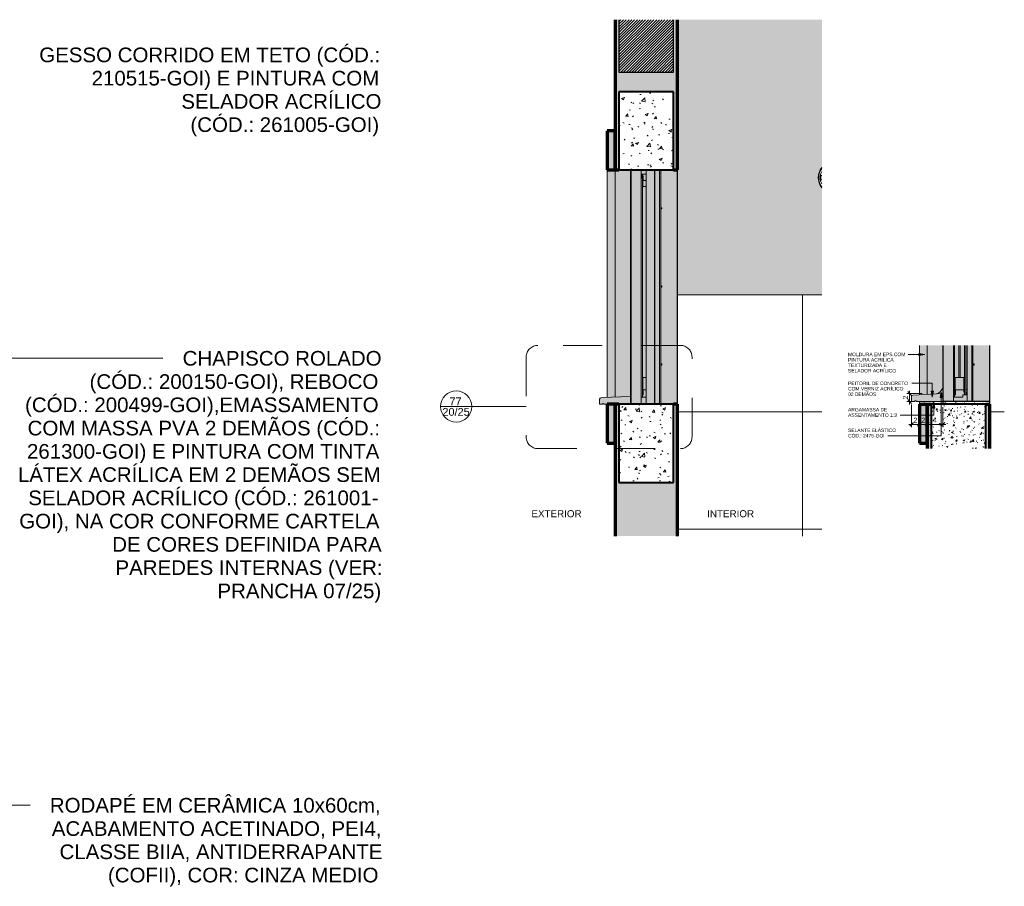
# Model space of a CAD drawing. Header units: metres. Extents: x 0.8 to 12.2, y -0.1 to 2.6.
# Tile 5 of 5: x 9.7 to 12.2, y 0.3 to 2.5. Entities that reach past the tile are written whole.
import ezdxf

# ---------------------------------------------------------------- set-up
doc = ezdxf.new("R2010")
doc.units = ezdxf.units.M
doc.linetypes.add('Traço', pattern=[0.00635, 0.003175, -0.003175])
for name, color, linetype, lineweight in [('A-ANNO-DIMS', 7, 'Continuous', 9), ('A-ANNO-DIMS-5', 7, 'Continuous', 9), ('A-ANNO-SYMB', 7, 'Continuous', 9), ('A-DETL', 7, 'Continuous', 5), ('A-DETL-GENF', 7, 'Continuous', 5), ('A-GLAZ', 7, 'Continuous', 5), ('A-WALL', 7, 'Continuous', 5), ('A-WALL-PATT', 7, 'Continuous', 5), ('G-ANNO-TEXT', 7, 'Continuous', 9), ('I-WALL', 7, 'Continuous', 5), ('P-SANR-FIXT', 7, 'Continuous', 5), ('Q-CASE', 7, 'Continuous', 5)]:
    doc.layers.add(name, color=color, linetype=linetype, lineweight=lineweight)
doc.styles.add('Arial', font='arial.ttf', dxfattribs={"height": 0.0375})
doc.styles.add('Arial_2', font='arial.ttf', dxfattribs={"height": 0.02})
doc.styles.add('Arial_3', font='arial.ttf', dxfattribs={"height": 0.018})
doc.styles.add('Arial_4', font='arial.ttf', dxfattribs={"height": 0.009})
doc.styles.add('Arial_5', font='arial.ttf', dxfattribs={"height": 0.0125})
doc.dimstyles.new('Com_linha__ref__contínua__-_Cor_Vermelha_Arial_2_5mm', dxfattribs={"dimscale": 0.3048, "dimtxt": 0.012753, "dimasz": 0.032808, "dimexe": 0.024606, "dimexo": 0.024606, "dimgap": 0.002461, "dimtad": 1, "dimdec": 1, "dimlfac": 100, "dimrnd": 0.1, "dimdsep": 46, "dimtxsty": 'Arial_5', "dimblk1": 'OBLIQUE', "dimblk2": 'OBLIQUE', "dimsah": 1, "dimcen": 0.09, "dimdle": 0.024606, "dimazin": 0, "dimtfac": 1, "dimtdec": 4, "dimtix": 1, "dimtmove": 0, "dimatfit": 3, "dimfxl": 1, "dimtvp": 1, "dimtolj": 1, "dimtzin": 0, "dimarcsym": 2})
pattern_1 = [(50, (14.724497, 2.53), (0.03643638, -0.0031863), [0.00381, -0.04191]), (355, (14.724497, 2.53), (-0.00704663, 0.03820955), [0.00305, -0.03353]), (100.451, (14.727497, 2.53), (0.0293848, 0.03502124), [0.00324, -0.03562]), (46.184, (14.724497, 2.54), (0.0542153, -0.00840626), [0.00572, -0.06287]), (96.636, (14.728497, 2.539), (0.0474792, 0.0494883), [0.00486, -0.05343]), (351.184, (14.724497, 2.54), (0.0474855, 0.049487), [0.00457, -0.05029]), (21, (14.729497, 2.538), (0.03032322, -0.0204515), [0.00381, -0.04191]), (326, (14.729497, 2.538), (0.01236124, 0.0368351), [0.00305, -0.03353]), (71.451, (14.731497, 2.536), (0.04267917, 0.0163842), [0.00324, -0.03562]), (37.5, (14.724497, 2.53), (0.0006141, 0.016907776), [0.00168, -0.03145, 0.00168, -0.03236, -0.03365]), (37.5, (14.724497, 2.53), (0.0006141, 0.016907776), [-0.06716, 0.00168, -0.03198]), (7.5, (14.724497, 2.53), (0.01335918, 0.02003513), [0.00168, -0.01773, 0.00168, -0.03068, -0.01283]), (7.5, (14.724497, 2.53), (0.01335918, 0.02003513), [-0.05177, 0.00168, -0.01115]), (327.5, (14.712497, 2.53), (0.02711854, -0.001151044), [0.00168, -0.01102, 0.00168, -0.03795, -0.05258]), (327.5, (14.712497, 2.53), (0.02711854, -0.001151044), [-0.05232, 0.00168, -0.0509]), (317.5, (14.707497, 2.53), (0.0296253, 0.0050801), [0.00168, -0.01483, 0.00168, -0.02464, -0.03734]), (317.5, (14.707497, 2.53), (0.0296253, 0.0050801), [-0.04282, 0.00168, -0.03566])]

# ---------------------------------------------------------------- blocks, each defined once
blk = doc.blocks.new('JANELA MAXIM-AR_T_PEITORIL0')
at = {"layer": 'A-GLAZ', "true_color": 0xc0c0c0}
h = blk.add_hatch(color=9, dxfattribs=at)
h.paths.add_polyline_path([(11.385, 1.5), (11.395, 1.5), (11.395, 1.5068), (11.3941, 1.5072), (11.394, 1.501), (11.337, 1.501), (11.337, 1.5377), (11.336, 1.5377), (11.336, 1.5), (11.3748, 1.5)])
h.paths.add_polyline_path([(11.275, 1.5), (11.315, 1.5), (11.315, 1.5177), (11.302, 1.5177), (11.302, 1.501), (11.276, 1.5011), (11.276, 1.5072), (11.275, 1.5068), (11.275, 1.501)])
h.paths.add_polyline_path([(11.336, 2.0715), (11.337, 2.0715), (11.337, 2.099), (11.394, 2.099), (11.3941, 2.0928), (11.395, 2.0931), (11.395, 2.1), (11.336, 2.1), (11.336, 2.0783)])
h.paths.add_polyline_path([(11.3031, 2.0791), (11.3031, 2.0803), (11.3031, 2.089), (11.315, 2.089), (11.315, 2.1), (11.275, 2.1), (11.275, 2.0931), (11.276, 2.0928), (11.276, 2.099), (11.302, 2.099), (11.3021, 2.0797)])
at = {"layer": 'A-GLAZ', "true_color": 0xfffffc}
for points in [[(11.275, 1.5068), (11.276, 1.5072), (11.276, 2.0928), (11.275, 2.0931), (11.275, 1.5072)], [(11.2774, 1.501), (11.302, 1.501), (11.302, 2.099), (11.276, 2.099), (11.276, 1.501)], [(11.352, 1.501), (11.352, 2.099), (11.349, 2.099), (11.349, 1.501)], [(11.395, 1.5068), (11.395, 2.0931), (11.3941, 2.0928), (11.3941, 1.5072)], [(11.305, 1.5177), (11.305, 2.089), (11.3031, 2.089), (11.3031, 2.0791), (11.3021, 2.0797), (11.3021, 1.5177)], [(11.305, 1.5177), (11.315, 1.5177), (11.315, 1.5366), (11.3074, 1.5366), (11.3074, 1.524), (11.3063, 1.524), (11.3063, 1.5682), (11.315, 1.5682), (11.315, 2.057), (11.3063, 2.057), (11.3063, 2.0847), (11.3074, 2.0847), (11.3074, 2.0726), (11.315, 2.0726), (11.315, 2.089), (11.305, 2.089), (11.305, 1.524)], [(11.337, 1.5377), (11.337, 2.0715), (11.336, 2.0715), (11.336, 1.5377)], [(11.394, 1.5011), (11.3941, 1.5072), (11.394, 1.5068)]]:
    blk.add_hatch(color=7, dxfattribs=at).paths.add_polyline_path(points)
h = blk.add_hatch(color=7, dxfattribs=at)
h.paths.add_polyline_path([(11.394, 1.501), (11.394, 1.5072), (11.394, 2.099), (11.352, 2.099), (11.352, 2.003), (11.355, 2.003), (11.355, 2), (11.352, 2), (11.352, 1.803), (11.355, 1.803), (11.355, 1.8), (11.352, 1.8), (11.352, 1.603), (11.355, 1.603), (11.355, 1.6), (11.352, 1.6), (11.352, 1.501), (11.3748, 1.501)])
h.paths.add_polyline_path([(11.337, 1.501), (11.349, 1.501), (11.349, 2.099), (11.337, 2.099), (11.337, 1.5023)])
at = {"layer": 'A-GLAZ', "true_color": 0xc0c0c0}
h = blk.add_hatch(color=9, dxfattribs=at)
h.paths.add_polyline_path([(11.3063, 1.524), (11.3074, 1.524), (11.3074, 1.5366), (11.315, 1.5366), (11.315, 1.5682), (11.3063, 1.5682), (11.3063, 1.5366)])
h.paths.add_polyline_path([(11.3063, 2.057), (11.315, 2.057), (11.315, 2.0726), (11.3074, 2.0726), (11.3074, 2.0847), (11.3063, 2.0847), (11.3063, 2.0726)])
h = blk.add_hatch(color=9, dxfattribs=at)
h.paths.add_polyline_path([(11.355, 1.6), (11.355, 1.603), (11.352, 1.603), (11.352, 1.6)])
h.paths.add_polyline_path([(11.352, 1.8), (11.355, 1.8), (11.355, 1.803), (11.352, 1.803)])
h.paths.add_polyline_path([(11.352, 2), (11.355, 2), (11.355, 2.003), (11.352, 2.003)])
at = {"layer": 'A-GLAZ', "lineweight": 15}
for p, q in [((11.275, 2.1), (11.275, 2.0931)), ((11.275, 2.0931), (11.276, 2.0928)), ((11.276, 2.0928), (11.276, 2.099)), ((11.276, 2.099), (11.302, 2.099)), ((11.302, 2.099), (11.302, 2.0797)), ((11.337, 2.0715), (11.337, 2.099)), ((11.337, 2.099), (11.394, 2.099)), ((11.395, 2.1), (11.385, 2.1)), ((11.394, 2.099), (11.3941, 2.0928)), ((11.3941, 2.0928), (11.395, 2.0931)), ((11.395, 2.0931), (11.395, 2.1)), ((11.3031, 2.0803), (11.3031, 2.089)), ((11.3031, 2.089), (11.315, 2.089)), ((11.3063, 2.0847), (11.3063, 2.057)), ((11.3074, 2.0847), (11.3063, 2.0847)), ((11.3074, 2.0726), (11.3074, 2.0847)), ((11.315, 2.0726), (11.3074, 2.0726)), ((11.336, 2.0715), (11.337, 2.0715)), ((11.3063, 2.057), (11.315, 2.057)), ((11.355, 2.003), (11.352, 2.003)), ((11.352, 2.003), (11.352, 2)), ((11.352, 2), (11.355, 2)), ((11.355, 2), (11.355, 2.003)), ((11.355, 1.803), (11.352, 1.803)), ((11.352, 1.803), (11.352, 1.8)), ((11.352, 1.8), (11.355, 1.8)), ((11.355, 1.8), (11.355, 1.803)), ((11.355, 1.603), (11.352, 1.603)), ((11.352, 1.603), (11.352, 1.6)), ((11.352, 1.6), (11.355, 1.6)), ((11.355, 1.6), (11.355, 1.603)), ((11.3063, 1.5682), (11.3063, 1.524)), ((11.315, 1.5682), (11.3063, 1.5682)), ((11.315, 1.5177), (11.302, 1.5177)), ((11.302, 1.5177), (11.302, 1.501)), ((11.3063, 1.524), (11.3074, 1.524)), ((11.3074, 1.524), (11.3074, 1.5366)), ((11.3074, 1.5366), (11.315, 1.5366)), ((11.337, 1.5377), (11.336, 1.5377)), ((11.337, 1.501), (11.337, 1.5377)), ((11.276, 1.5072), (11.275, 1.5068)), ((11.275, 1.5068), (11.275, 1.5)), ((11.276, 1.501), (11.276, 1.5072)), ((11.302, 1.501), (11.276, 1.501)), ((11.394, 1.501), (11.337, 1.501)), ((11.385, 1.5), (11.395, 1.5)), ((11.3941, 1.5072), (11.394, 1.501)), ((11.395, 1.5068), (11.3941, 1.5072)), ((11.395, 1.5), (11.395, 1.5068))]:
    blk.add_line(p, q, dxfattribs=at)
at = {"layer": 'A-GLAZ'}
for p, q in [((11.275, 2.0931), (11.275, 1.7902)), ((11.276, 2.099), (11.276, 1.501)), ((11.276, 2.0928), (11.276, 1.5072)), ((11.349, 2.099), (11.349, 1.501)), ((11.352, 2.003), (11.352, 2.099)), ((11.394, 2.099), (11.394, 1.501)), ((11.3941, 2.0928), (11.3941, 1.5072)), ((11.395, 2.0931), (11.395, 1.5068)), ((11.302, 2.0797), (11.302, 1.5177)), ((11.3021, 2.0797), (11.3021, 1.5177)), ((11.305, 2.089), (11.305, 1.5177)), ((11.337, 2.0715), (11.337, 1.5377)), ((11.352, 1.803), (11.352, 2)), ((11.352, 1.603), (11.352, 1.8)), ((11.275, 1.7687), (11.275, 1.52)), ((11.352, 1.501), (11.352, 1.6))]:
    blk.add_line(p, q, dxfattribs=at)
at = {"layer": 'A-GLAZ', "lineweight": 15}
blk.add_arc((11.3027, 2.0797), 0.0007, 180, 55.1501, dxfattribs=at)
blk = doc.blocks.new('Componentes de gabinete 1 - Componentes de gabinete 1-2086930-DET_PEITORIL')
at = {"layer": 'Q-CASE', "true_color": 0xd2d2d2}
blk.add_hatch(color=254, dxfattribs=at).paths.add_polyline_path([(11.2015, 1.5), (11.203, 1.5), (11.2036, 1.5014), (11.205, 1.502), (11.2065, 1.5014), (11.207, 1.5), (11.275, 1.5), (11.275, 1.52), (11.2015, 1.5174), (11.199, 1.5168), (11.1969, 1.5152), (11.1955, 1.513), (11.195, 1.5105), (11.195, 1.5)])
at = {"layer": 'Q-CASE', "lineweight": 15}
for p, q in [((11.275, 1.52), (11.2015, 1.5174)), ((11.275, 1.5), (11.275, 1.52)), ((11.195, 1.5105), (11.195, 1.5)), ((11.195, 1.5), (11.203, 1.5)), ((11.207, 1.5), (11.245, 1.5))]:
    blk.add_line(p, q, dxfattribs=at)
for centre, radius, start in [((11.202, 1.5105), 0.00698, 94), ((11.205, 1.5), 0.002, 0)]:
    blk.add_arc(centre, radius, start, 180, dxfattribs=at)
blk = doc.blocks.new('Paredes 1 - Paredes 1-2288142-DET_PEITORIL')
at = {"layer": 'A-WALL', "true_color": 0xc0c0c0}
h = blk.add_hatch(color=9, dxfattribs=at)
h.paths.add_polyline_path([(11.215, 1.4), (11.235, 1.4), (11.235, 1.5), (11.215, 1.5), (11.215, 1.4929)])
h.paths.add_polyline_path([(11.235, 2.1), (11.235, 2.2), (11.215, 2.2), (11.215, 2.1)])
blk.add_hatch(color=9, dxfattribs=at).paths.add_polyline_path([(11.215, 1.5179), (11.235, 1.5186), (11.235, 2.1), (11.215, 2.1), (11.215, 1.52)])
at = {"layer": 'A-WALL', "lineweight": 70}
for p, q in [((11.215, 2.2), (11.215, 2.1)), ((11.235, 2.2), (11.215, 2.2)), ((11.235, 2.1), (11.235, 2.2)), ((11.215, 2.1), (11.235, 2.1)), ((11.215, 1.5), (11.215, 1.4)), ((11.235, 1.5), (11.215, 1.5)), ((11.235, 1.4), (11.235, 1.5)), ((11.215, 1.4), (11.235, 1.4))]:
    blk.add_line(p, q, dxfattribs=at)
at = {"layer": 'A-WALL'}
for p, q in [((11.215, 1.5179), (11.215, 2.1)), ((11.235, 2.1), (11.235, 1.7902)), ((11.235, 1.7687), (11.235, 1.5186))]:
    blk.add_line(p, q, dxfattribs=at)
blk = doc.blocks.new('REGISTRO DE GAVETA COM CANOPLA CROMADA - 4900_C37_GD_Cromado CR10_1 1_2_-2708613-DET_PEITORIL')
at = {"layer": 'P-SANR-FIXT'}
for p, q in [((11.762, 2.0835), (11.762, 2.0765)), ((11.7647, 2.0855), (11.764, 2.0855)), ((11.764, 2.0745), (11.7647, 2.0745))]:
    blk.add_line(p, q, dxfattribs=at)
for centre, radius, start, end in [((11.795, 2.08), 0.04, 139.7875, 220.2125), ((11.795, 2.08), 0.0385, 142.6803, 217.3197), ((11.795, 2.08), 0.0347, 152.3335, 207.6665), ((11.764, 2.0835), 0.002, 90.0733, 178.825), ((11.764, 2.0765), 0.002, 181.175, 270.0655)]:
    blk.add_arc(centre, radius, start, end, dxfattribs=at)
blk = doc.blocks.new('JANELA MAXIM-AR_PEITORIL_20')
at = {"layer": 'A-GLAZ', "true_color": 0xfffffc}
for points in [[(11.275, 1.5068), (11.276, 1.5072), (11.276, 1.6507), (11.275, 1.6507), (11.275, 1.5072)], [(11.276, 1.5072), (11.302, 1.5072), (11.302, 1.6507), (11.276, 1.6507), (11.276, 1.5177)], [(11.276, 1.5011), (11.276, 1.6507), (11.276, 1.6507), (11.276, 1.5068)], [(11.302, 1.5072), (11.302, 1.5072), (11.302, 1.5177), (11.3021, 1.5177), (11.3021, 1.6507), (11.302, 1.6507), (11.302, 1.5177)], [(11.305, 1.5177), (11.305, 1.6507), (11.3021, 1.6507), (11.3021, 1.5177)], [(11.33, 1.5237), (11.3335, 1.5237), (11.3335, 1.6507), (11.33, 1.6507), (11.33, 1.5302)], [(11.349, 1.5072), (11.352, 1.5072), (11.352, 1.6507), (11.349, 1.6507), (11.349, 1.5185)], [(11.394, 1.5011), (11.3941, 1.5072), (11.3941, 1.6507), (11.394, 1.6507), (11.394, 1.5068)], [(11.395, 1.5068), (11.395, 1.6507), (11.3941, 1.6507), (11.3941, 1.5072)]]:
    blk.add_hatch(color=7, dxfattribs=at).paths.add_polyline_path(points)
h = blk.add_hatch(color=7, dxfattribs=at)
h.paths.add_polyline_path([(11.326, 1.5177), (11.326, 1.5237), (11.33, 1.5237), (11.33, 1.5305), (11.3289, 1.5305), (11.3289, 1.5366), (11.3074, 1.5366), (11.3074, 1.524), (11.3063, 1.524), (11.3063, 1.5682), (11.3155, 1.5682), (11.3155, 1.6507), (11.305, 1.6507), (11.305, 1.5177), (11.315, 1.5177)])
h.paths.add_polyline_path([(11.33, 1.5374), (11.33, 1.6507), (11.3195, 1.6507), (11.3195, 1.5682), (11.3287, 1.5682), (11.3287, 1.538), (11.3289, 1.5379)])
at = {"layer": 'A-GLAZ', "true_color": 0xbee8fe}
blk.add_hatch(color=254, dxfattribs=at).paths.add_polyline_path([(11.3195, 1.5682), (11.3195, 1.6507), (11.3155, 1.6507), (11.3155, 1.5682)])
at = {"layer": 'A-GLAZ', "true_color": 0xfffffc}
h = blk.add_hatch(color=7, dxfattribs=at)
h.paths.add_polyline_path([(11.3359, 1.5237), (11.3359, 1.5302), (11.3335, 1.5302), (11.3335, 1.5237), (11.335, 1.5237)])
h.paths.add_polyline_path([(11.3359, 1.5377), (11.337, 1.5377), (11.337, 1.6507), (11.3335, 1.6507), (11.3335, 1.5377)])
h = blk.add_hatch(color=7, dxfattribs=at)
h.paths.add_polyline_path([(11.394, 1.5072), (11.394, 1.6507), (11.352, 1.6507), (11.352, 1.603), (11.355, 1.603), (11.355, 1.6), (11.352, 1.6), (11.352, 1.5072), (11.394, 1.5072)])
h.paths.add_polyline_path([(11.337, 1.5072), (11.349, 1.5072), (11.349, 1.6507), (11.337, 1.6507), (11.337, 1.5177)])
at = {"layer": 'A-GLAZ', "true_color": 0xc0c0c0}
for points in [[(11.355, 1.6), (11.355, 1.603), (11.352, 1.603), (11.352, 1.6)], [(11.3063, 1.524), (11.3074, 1.524), (11.3074, 1.5366), (11.3289, 1.5366), (11.3289, 1.5305), (11.33, 1.5305), (11.33, 1.5374), (11.3287, 1.538), (11.3287, 1.5682), (11.3063, 1.5682), (11.3063, 1.5366)]]:
    blk.add_hatch(color=9, dxfattribs=at).paths.add_polyline_path(points)
h = blk.add_hatch(color=9, dxfattribs=at)
h.paths.add_polyline_path([(11.3941, 1.5), (11.395, 1.5), (11.395, 1.5068), (11.3941, 1.5072), (11.394, 1.5)])
h.paths.add_polyline_path([(11.276, 1.5), (11.276, 1.5011), (11.276, 1.5072), (11.275, 1.5068), (11.275, 1.5), (11.276, 1.5)])
h.paths.add_polyline_path([(11.302, 1.5072), (11.337, 1.5072), (11.337, 1.5377), (11.3335, 1.5377), (11.3335, 1.5302), (11.3359, 1.5302), (11.3359, 1.5237), (11.326, 1.5237), (11.326, 1.5177), (11.302, 1.5177)])
at = {"layer": 'A-GLAZ'}
for p, q in [((11.275, 1.6507), (11.275, 1.5425)), ((11.276, 1.6507), (11.276, 1.5072)), ((11.276, 1.6507), (11.276, 1.5072)), ((11.302, 1.6507), (11.302, 1.5177)), ((11.3021, 1.6507), (11.3021, 1.5177)), ((11.305, 1.6507), (11.305, 1.5177)), ((11.33, 1.5374), (11.33, 1.6507)), ((11.3335, 1.6507), (11.3335, 1.5377)), ((11.337, 1.6507), (11.337, 1.5377)), ((11.349, 1.6507), (11.349, 1.5072)), ((11.352, 1.603), (11.352, 1.6507)), ((11.394, 1.6507), (11.394, 1.5072)), ((11.3941, 1.6507), (11.3941, 1.5072)), ((11.395, 1.6507), (11.395, 1.5068)), ((11.352, 1.5072), (11.352, 1.6)), ((11.33, 1.5237), (11.33, 1.5305)), ((11.3335, 1.5302), (11.3335, 1.5237))]:
    blk.add_line(p, q, dxfattribs=at)
at = {"layer": 'A-GLAZ', "lineweight": 15}
for p, q in [((11.3155, 1.6507), (11.3155, 1.5682)), ((11.3195, 1.5682), (11.3195, 1.6507)), ((11.355, 1.603), (11.352, 1.603)), ((11.352, 1.603), (11.352, 1.6)), ((11.352, 1.6), (11.355, 1.6)), ((11.355, 1.6), (11.355, 1.603)), ((11.3063, 1.5682), (11.3063, 1.524)), ((11.3287, 1.5682), (11.3063, 1.5682)), ((11.3155, 1.5682), (11.3195, 1.5682)), ((11.3287, 1.538), (11.3287, 1.5682)), ((11.33, 1.5374), (11.3287, 1.538)), ((11.326, 1.5177), (11.302, 1.5177)), ((11.302, 1.5177), (11.302, 1.5072)), ((11.3063, 1.524), (11.3074, 1.524)), ((11.3074, 1.524), (11.3074, 1.5366)), ((11.3074, 1.5366), (11.3289, 1.5366)), ((11.3359, 1.5237), (11.326, 1.5237)), ((11.326, 1.5237), (11.326, 1.5177)), ((11.3289, 1.5366), (11.3289, 1.5305)), ((11.3289, 1.5305), (11.33, 1.5305)), ((11.33, 1.5305), (11.33, 1.5374)), ((11.337, 1.5377), (11.3335, 1.5377)), ((11.3335, 1.5377), (11.3335, 1.5302)), ((11.3335, 1.5302), (11.3359, 1.5302)), ((11.3359, 1.5302), (11.3359, 1.5237)), ((11.337, 1.5072), (11.337, 1.5377)), ((11.276, 1.5072), (11.275, 1.5068)), ((11.276, 1.5011), (11.276, 1.5072)), ((11.3941, 1.5072), (11.394, 1.501)), ((11.394, 1.5), (11.395, 1.5)), ((11.395, 1.5068), (11.3941, 1.5072)), ((11.395, 1.5), (11.395, 1.5068))]:
    blk.add_line(p, q, dxfattribs=at)
blk = doc.blocks.new('Paredes 1 - Paredes 1-2288142-DET_PEITORIL_2')
at = {"layer": 'A-WALL', "true_color": 0xc0c0c0}
for points in [[(11.215, 1.5244), (11.235, 1.5254), (11.235, 1.6507), (11.215, 1.6507), (11.215, 1.5274)], [(11.215, 1.4), (11.235, 1.4), (11.235, 1.5), (11.215, 1.5)]]:
    blk.add_hatch(color=9, dxfattribs=at).paths.add_polyline_path(points)
at = {"layer": 'A-WALL'}
for p, q in [((11.215, 1.5244), (11.215, 1.6507)), ((11.235, 1.6507), (11.235, 1.5254))]:
    blk.add_line(p, q, dxfattribs=at)
at = {"layer": 'A-WALL', "lineweight": 70}
for p, q in [((11.215, 1.5), (11.215, 1.4)), ((11.235, 1.4), (11.235, 1.5)), ((11.215, 1.4), (11.235, 1.4))]:
    blk.add_line(p, q, dxfattribs=at)
blk = doc.blocks.new('Corte - Simbolo - Detalhe-2105757-DET_PEITORIL')
at = {"layer": 'A-ANNO-SYMB'}
blk.add_line((10.7883, 1.4941), (10.8683, 1.4941), dxfattribs=at)
blk.add_circle((10.8283, 1.4941), 0.04, dxfattribs=at)
blk = doc.blocks.new('DIMBLOCK9-DET_PEITORIL_2')
at = {"layer": 'A-ANNO-DIMS-5', "color": 242, "true_color": 0xbd2b2e, "transparency": 16777216}
for p, q in [((11.9814, 1.5272), (11.9739, 1.5272)), ((11.9814, 1.5272), (11.9764, 1.5322)), ((11.9814, 1.4997), (11.9814, 1.5347)), ((11.9814, 1.5272), (11.9864, 1.5222)), ((11.9814, 1.5272), (12.0136, 1.5272)), ((11.9814, 1.5072), (11.9739, 1.5072)), ((11.9814, 1.5072), (11.9764, 1.5122)), ((11.9814, 1.5072), (11.9864, 1.5022)), ((11.9814, 1.5072), (11.9887, 1.5072))]:
    blk.add_line(p, q, dxfattribs=at)
at = {"layer": 'A-ANNO-DIMS-5', "color": 0, "transparency": 16777216, "insert": (11.9644, 1.5124), "char_height": 0.0125, "width": 0.011537, "attachment_point": 1, "rotation": 90, "line_spacing_factor": 0.941778, "style": 'Arial_5'}
blk.add_mtext('2', dxfattribs=at)
blk = doc.blocks.new('_Oblique')
at = {"color": 0, "linetype": 'ByBlock', "lineweight": -2}
blk.add_line((-0.5, -0.5), (0.5, 0.5), dxfattribs=at)
blk = doc.blocks.new('DIMBLOCK10-DET_PEITORIL_2')
at = {"layer": 'A-ANNO-DIMS-5', "color": 242, "true_color": 0xbd2b2e, "transparency": 16777216}
for p, q in [((11.9865, 1.4485), (11.9865, 1.4997)), ((11.979, 1.4485), (12.0065, 1.4485)), ((11.9865, 1.4485), (11.9815, 1.4435)), ((11.9865, 1.4485), (11.9915, 1.4535)), ((11.9865, 1.4485), (11.9865, 1.441)), ((12.0065, 1.4485), (12.0015, 1.4435)), ((12.0065, 1.4485), (12.0065, 1.456)), ((12.0065, 1.4485), (12.0115, 1.4535)), ((12.0065, 1.4485), (12.0065, 1.4481))]:
    blk.add_line(p, q, dxfattribs=at)
at = {"layer": 'A-ANNO-DIMS-5', "color": 0, "transparency": 16777216, "insert": (11.9917, 1.4655), "char_height": 0.0125, "width": 0.011537, "attachment_point": 1, "line_spacing_factor": 0.941778, "style": 'Arial_5'}
blk.add_mtext('2', dxfattribs=at)
blk = doc.blocks.new('DIMBLOCK11-DET_PEITORIL_2')
at = {"layer": 'A-ANNO-DIMS-5', "color": 242, "true_color": 0xbd2b2e, "transparency": 16777216}
for p, q in [((12.0065, 1.4485), (12.0015, 1.4435)), ((12.0065, 1.4485), (12.0065, 1.456)), ((12.0065, 1.4485), (12.0115, 1.4535)), ((12.0065, 1.4485), (12.034, 1.4485)), ((12.0065, 1.4485), (12.0065, 1.4481)), ((12.0265, 1.4485), (12.0215, 1.4435)), ((12.0265, 1.4485), (12.0265, 1.456)), ((12.0265, 1.4485), (12.0315, 1.4535)), ((12.0265, 1.4485), (12.0265, 1.4481))]:
    blk.add_line(p, q, dxfattribs=at)
at = {"layer": 'A-ANNO-DIMS-5', "color": 0, "transparency": 16777216, "insert": (12.0117, 1.4655), "char_height": 0.0125, "width": 0.011537, "attachment_point": 1, "line_spacing_factor": 0.941778, "style": 'Arial_5'}
blk.add_mtext('2', dxfattribs=at)
blk = doc.blocks.new('DIMBLOCK12-DET_PEITORIL_2')
at = {"layer": 'A-ANNO-DIMS-5', "color": 242, "true_color": 0xbd2b2e, "transparency": 16777216}
for p, q in [((12.0665, 1.4485), (12.0665, 1.4925)), ((12.019, 1.4485), (12.074, 1.4485)), ((12.0265, 1.4485), (12.0215, 1.4435)), ((12.0265, 1.4485), (12.0265, 1.456)), ((12.0265, 1.4485), (12.0315, 1.4535)), ((12.0265, 1.4485), (12.0265, 1.4481)), ((12.0665, 1.4485), (12.0615, 1.4435)), ((12.0665, 1.4485), (12.0715, 1.4535)), ((12.0665, 1.4485), (12.0665, 1.441))]:
    blk.add_line(p, q, dxfattribs=at)
at = {"layer": 'A-ANNO-DIMS-5', "color": 0, "transparency": 16777216, "insert": (12.0417, 1.4655), "char_height": 0.0125, "width": 0.011537, "attachment_point": 1, "line_spacing_factor": 0.941778, "style": 'Arial_5'}
blk.add_mtext('4', dxfattribs=at)

msp = doc.modelspace()

# ---------------------------------------------------------------- hatches: boundary and pattern name
at = {"layer": 'A-DETL-GENF', "true_color": 0x464646}
h = msp.add_hatch(dxfattribs=at)
h.set_pattern_fill('FP_7', color=49, style=0, pattern_type=2)
h.set_pattern_definition([(45, (13.925094, 2.53), (-0.003535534, 0.003535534), [])])
h.paths.add_polyline_path([(11.2371, 2.35), (11.3771, 2.35), (11.3771, 2.4843), (11.2371, 2.4843)])
at = {"layer": 'A-DETL-GENF', "true_color": 0x4d4d4d}
h = msp.add_hatch(dxfattribs=at)
h.set_pattern_fill('FP_8', color=251, style=0, pattern_type=2)
h.set_pattern_definition([(50, (13.925094, 2.53), (0.0728728, -0.0063726), [0.00762, -0.08382]), (355, (13.925094, 2.53), (-0.0140933, 0.0764191), [0.0061, -0.06706]), (100.451, (13.931094, 2.529), (0.0587795, 0.0700443), [0.00648, -0.07124]), (46.184, (13.92509, 2.55), (0.1084306, -0.0168125), [0.01143, -0.12573]), (96.636, (13.93409, 2.549), (0.0949595, 0.0989667), [0.00971, -0.10685]), (351.184, (13.92509, 2.55), (0.0949595, 0.0989655), [0.00914, -0.10058]), (21, (13.935094, 2.545), (0.0606464, -0.040903), [0.00762, -0.08382]), (326, (13.935094, 2.545), (0.0247225, 0.0736702), [0.0061, -0.06706]), (71.451, (13.940094, 2.542), (0.0853678, 0.0327653), [0.00648, -0.07124]), (37.5, (13.925094, 2.53), (0.00123613, 0.03382164), [0.00335, -0.06289, 0.00335, -0.06472, -0.06731]), (37.5, (13.925094, 2.53), (0.00123613, 0.03382164), [-0.13432, 0.00335, -0.06396]), (7.5, (13.925094, 2.53), (0.02672828, 0.04007156), [0.00335, -0.03546, 0.00335, -0.06137, -0.02565]), (7.5, (13.925094, 2.53), (0.02672828, 0.04007156), [-0.10353, 0.00335, -0.0223]), (327.5, (13.902094, 2.53), (0.05423402, -0.00228828), [0.00335, -0.02205, 0.00335, -0.0759, -0.10516]), (327.5, (13.902094, 2.53), (0.05423402, -0.00228828), [-0.10465, 0.00335, -0.1018]), (317.5, (13.892094, 2.53), (0.05925, 0.0101743), [0.00335, -0.02967, 0.00335, -0.04928, -0.07468]), (317.5, (13.892094, 2.53), (0.05925, 0.0101743), [-0.08565, 0.00335, -0.07132])])
h.paths.add_polyline_path([(11.3669, 1.3), (11.3771, 1.3), (11.3771, 1.5), (11.2371, 1.5), (11.2371, 1.3)])
h.paths.add_polyline_path([(11.2695, 2.1), (11.3771, 2.1), (11.3771, 2.3), (11.2371, 2.3), (11.2371, 2.1)])
at = {"layer": 'A-DETL-GENF', "true_color": 0xffffff}
msp.add_hatch(color=7, dxfattribs=at).paths.add_polyline_path([(11.3221, 1.5), (11.3281, 1.5), (11.328, 2.1), (11.3071, 2.1), (11.3071, 1.5), (11.3181, 1.5)])
at = {"layer": 'A-DETL-GENF', "true_color": 0xdbcc9e}
msp.add_hatch(color=9, dxfattribs=at).paths.add_polyline_path([(11.2671, 1.7687), (11.2671, 1.7902), (11.2271, 1.7902), (11.2271, 1.7687)])
at = {"layer": 'A-DETL-GENF', "true_color": 0xff8040}
h = msp.add_hatch(dxfattribs=at)
h.set_pattern_fill('FP_10', color=11, style=0, pattern_type=2)
h.set_pattern_definition([(45, (14.724497, 2.53), (-0.0106066, 0.0106066), [])])
h.paths.add_polyline_path([(12.0506, 1.5266), (12.0665, 1.5274), (12.0665, 1.5425), (12.0639, 1.5374), (12.0603, 1.5329), (12.0558, 1.5292), (12.0522, 1.5274)])
at = {"layer": 'A-DETL-GENF', "true_color": 0xb6b6b6}
msp.add_hatch(color=253, dxfattribs=at).paths.add_polyline_path([(12.0665, 1.5072), (12.0665, 1.5274), (11.9894, 1.5235), (11.9886, 1.5234), (11.9879, 1.523), (11.9873, 1.5225), (11.9869, 1.5219), (11.9866, 1.5211), (11.9865, 1.5204), (11.9865, 1.5072), (11.9945, 1.5072), (11.9946, 1.5077), (11.9948, 1.5082), (11.9951, 1.5086), (11.9955, 1.5089), (11.996, 1.5091), (11.9965, 1.5092), (11.9971, 1.5091), (11.9975, 1.5089), (11.998, 1.5086), (11.9983, 1.5082), (11.9985, 1.5077), (11.9985, 1.5072), (12.028, 1.5072)])
at = {"layer": 'A-DETL-GENF', "true_color": 0x4d4d4d}
h = msp.add_hatch(dxfattribs=at)
h.set_pattern_fill('FP_9', color=251, style=0, pattern_type=2)
h.set_pattern_definition(pattern_1)
h.paths.add_polyline_path([(12.0114, 1.5), (12.0665, 1.5), (12.0665, 1.5072), (12.0065, 1.5072), (12.0065, 1.5)])
h = msp.add_hatch(dxfattribs=at)
h.set_pattern_fill('FP_9', color=251, style=0, pattern_type=2)
h.set_pattern_definition(pattern_1)
h.paths.add_polyline_path([(12.1161, 1.3863), (12.1765, 1.3863), (12.1765, 1.5), (12.0365, 1.5), (12.0365, 1.3863), (12.0675, 1.3863)])
h = msp.add_hatch(dxfattribs=at)
h.set_pattern_fill('FP_9', color=251, style=0, pattern_type=2)
h.set_pattern_definition(pattern_1)
h.paths.add_polyline_path([(12.1435, 1.5), (12.1855, 1.5), (12.1855, 1.5072), (12.0675, 1.5072), (12.0675, 1.5), (12.1405, 1.5)])
at = {"layer": 'A-WALL-PATT', "true_color": 0x808080}
h = msp.add_hatch(dxfattribs=at)
h.set_pattern_fill('FP_6', color=8, style=0, pattern_type=2)
h.set_pattern_definition([(0, (11.3071, -0.02), (0, 0.3), []), (90, (11.3071, -0.02), (-0.4, 2e-17), [])])
h.paths.add_polyline_path([(11.7568, 1.1625), (11.7568, 1.78), (11.3871, 1.78), (11.3871, 1.1625), (11.3897, 1.1625)])
h = msp.add_hatch(dxfattribs=at)
h.set_pattern_fill('FP_6', color=8, style=0, pattern_type=2)
h.set_pattern_definition([(0, (12.1065, -0.02), (0, 0.3), []), (90, (12.1065, -0.02), (-0.4, 2e-17), [])])
h.paths.add_polyline_path([(12.1882, 1.3863), (12.2238, 1.3863), (12.2238, 1.6507), (12.1865, 1.6507), (12.1865, 1.3863)])
at = {"layer": 'G-ANNO-TEXT'}
for points in [[(12.0201, 1.6275), (12.0051, 1.6301), (12.0051, 1.6248)], [(12.0395, 1.5184), (12.0422, 1.5334), (12.0369, 1.5334)], [(12.0623, 1.532), (12.0596, 1.517), (12.0649, 1.517)], [(12.0434, 1.5051), (12.0408, 1.4901), (12.046, 1.4901)]]:
    msp.add_hatch(color=256, dxfattribs=at).paths.add_polyline_path(points)
at = {"layer": 'I-WALL', "true_color": 0x7f7f7f}
for points in [[(11.2371, 2.1), (11.2371, 2.3), (11.3771, 2.3), (11.3771, 2.1), (11.3871, 2.1), (11.3871, 2.4843), (11.3771, 2.4843), (11.3771, 2.35), (11.2371, 2.35), (11.2371, 2.4843), (11.2271, 2.4843), (11.2271, 2.1)], [(11.3669, 1.1625), (11.3871, 1.1625), (11.3871, 1.5), (11.3771, 1.5), (11.3771, 1.3), (11.2371, 1.3), (11.2371, 1.5), (11.2271, 1.5), (11.2271, 1.1625), (11.2371, 1.1625)]]:
    msp.add_hatch(color=8, dxfattribs=at).paths.add_polyline_path(points)
at = {"layer": 'I-WALL', "true_color": 0xf4eccd}
msp.add_hatch(color=254, dxfattribs=at).paths.add_polyline_path([(11.7568, 1.78), (11.7568, 2.0544), (11.7525, 2.06), (11.7485, 2.0696), (11.7471, 2.08), (11.7485, 2.0904), (11.7525, 2.1), (11.7568, 2.1056), (11.7568, 2.4843), (11.3871, 2.4843), (11.3871, 1.78)])
at = {"layer": 'I-WALL', "true_color": 0xdbcc9e}
for points in [[(11.2271, 1.7902), (11.2671, 1.7902), (11.2671, 2.1), (11.2271, 2.1), (11.2271, 1.8234)], [(11.2271, 1.5186), (11.2671, 1.52), (11.2671, 1.7687), (11.2271, 1.7687), (11.2271, 1.52)], [(12.0265, 1.5254), (12.0506, 1.5266), (12.0558, 1.5292), (12.0603, 1.5329), (12.0639, 1.5374), (12.0665, 1.5425), (12.0665, 1.6507), (12.0265, 1.6507), (12.0265, 1.5274)]]:
    msp.add_hatch(color=9, dxfattribs=at).paths.add_polyline_path(points)
at = {"layer": 'I-WALL', "true_color": 0x7f7f7f}
h = msp.add_hatch(color=8, dxfattribs=at)
h.paths.add_polyline_path([(12.0365, 1.3863), (12.0365, 1.5), (12.0265, 1.5), (12.0265, 1.3863)])
h.paths.add_polyline_path([(12.1765, 1.3863), (12.1865, 1.3863), (12.1865, 1.5), (12.1765, 1.5)])

# ---------------------------------------------------------------- linework, layer by layer
at = {"layer": 'A-ANNO-SYMB', "linetype": 'Traço'}
for p, q in [((11.3943, 1.6506), (11.0297, 1.6506)), ((10.9997, 1.6206), (10.9997, 1.4164)), ((11.4243, 1.4164), (11.4243, 1.6206)), ((11.0297, 1.3864), (11.3943, 1.3864))]:
    msp.add_line(p, q, dxfattribs=at)
at = {"layer": 'A-ANNO-SYMB'}
msp.add_line((10.9997, 1.4941), (10.8603, 1.4941), dxfattribs=at)
at = {"layer": 'A-ANNO-SYMB', "linetype": 'Traço'}
for centre, start, end in [((11.0297, 1.6206), 90, 180), ((11.3943, 1.6206), 0, 90), ((11.0297, 1.4164), 180, 270), ((11.3943, 1.4164), 270, 0)]:
    msp.add_arc(centre, 0.03, start, end, dxfattribs=at)
at = {"layer": 'A-DETL', "lineweight": 25}
for p, q in [((11.2371, 2.4843), (11.2371, 2.35)), ((11.3771, 2.35), (11.3771, 2.4843)), ((11.2371, 2.35), (11.3771, 2.35)), ((12.1855, 1.5072), (12.0675, 1.5072))]:
    msp.add_line(p, q, dxfattribs=at)
at = {"layer": 'A-DETL', "lineweight": 40}
for p, q in [((11.3771, 2.3), (11.2371, 2.3)), ((11.2371, 2.3), (11.2371, 2.1)), ((11.3771, 2.1), (11.3771, 2.3)), ((11.2371, 2.1), (11.3771, 2.1)), ((11.3771, 1.5), (11.2371, 1.5)), ((11.2371, 1.5), (11.2371, 1.3)), ((11.3771, 1.3), (11.3771, 1.5)), ((12.1765, 1.5), (12.0365, 1.5)), ((12.0365, 1.5), (12.0365, 1.3863)), ((12.1765, 1.3863), (12.1765, 1.5)), ((11.2371, 1.3), (11.3771, 1.3))]:
    msp.add_line(p, q, dxfattribs=at)
at = {"layer": 'A-DETL'}
for p, q in [((11.3071, 2.1), (11.3071, 1.5)), ((11.3281, 1.5), (11.3281, 2.1)), ((11.2271, 1.7902), (11.2271, 1.7687)), ((11.2671, 1.7687), (11.2671, 1.7902)), ((12.0665, 1.5274), (12.0665, 1.5425)), ((11.9865, 1.5204), (11.9865, 1.5072)), ((12.0506, 1.5266), (11.9894, 1.5235)), ((12.0506, 1.5266), (12.0665, 1.5274)), ((12.0629, 1.5272), (12.062, 1.5272)), ((12.0665, 1.5072), (12.0665, 1.5274)), ((11.9865, 1.5072), (11.9945, 1.5072)), ((11.9985, 1.5072), (12.0065, 1.5072)), ((12.0665, 1.5072), (12.0065, 1.5072)), ((12.0065, 1.5072), (12.0065, 1.5)), ((12.0665, 1.5), (12.0665, 1.5072)), ((12.1855, 1.5072), (12.0675, 1.5072)), ((12.0675, 1.5072), (12.0675, 1.5)), ((12.1855, 1.5), (12.1855, 1.5072))]:
    msp.add_line(p, q, dxfattribs=at)
at = {"layer": 'A-DETL', "lineweight": 70}
for p, q in [((12.0065, 1.5), (12.0365, 1.5)), ((12.1765, 1.5), (12.1855, 1.5))]:
    msp.add_line(p, q, dxfattribs=at)
at = {"layer": 'A-DETL'}
for centre, radius, start, end in [((12.0408, 1.5523), 0.0275, 290.7854, 339.2146), ((11.9897, 1.5204), 0.00318, 94.8954, 180), ((11.9965, 1.5072), 0.002, 0, 180)]:
    msp.add_arc(centre, radius, start, end, dxfattribs=at)
at = {"layer": 'G-ANNO-TEXT'}
for p, q in [((9.4854, 1.6175), (10.0692, 1.6175)), ((11.9777, 1.6275), (11.9777, 1.6275)), ((12.0201, 1.6275), (11.9777, 1.6275)), ((12.0201, 1.6275), (12.0051, 1.6301)), ((12.0051, 1.6301), (12.0051, 1.6248)), ((12.0051, 1.6248), (12.0201, 1.6275)), ((11.9922, 1.5535), (11.9874, 1.5535)), ((12.0395, 1.5535), (11.9922, 1.5535)), ((12.0395, 1.5184), (12.0395, 1.5535)), ((12.0422, 1.5334), (12.0369, 1.5334)), ((12.0369, 1.5334), (12.0395, 1.5184)), ((12.0395, 1.5184), (12.0422, 1.5334)), ((12.0623, 1.532), (12.0596, 1.517)), ((12.0596, 1.517), (12.0649, 1.517)), ((12.0649, 1.517), (12.0623, 1.532)), ((12.0623, 1.532), (12.0623, 1.4194)), ((12.0434, 1.5051), (12.0408, 1.4901)), ((12.0408, 1.4901), (12.046, 1.4901)), ((12.046, 1.4901), (12.0434, 1.5051)), ((12.0434, 1.5051), (12.0434, 1.4722)), ((11.9572, 1.4722), (11.9569, 1.4722)), ((12.0434, 1.4722), (11.9572, 1.4722)), ((11.9549, 1.4194), (11.9252, 1.4194)), ((12.0623, 1.4194), (11.9549, 1.4194)), ((9.5423, 0.4734), (9.7292, 0.4734))]:
    msp.add_line(p, q, dxfattribs=at)
at = {"layer": 'I-WALL', "lineweight": 70}
for p, q in [((11.2271, 2.4843), (11.2271, 2.1)), ((11.3871, 2.1), (11.3871, 2.4843)), ((11.2271, 2.1), (11.2371, 2.1)), ((11.3771, 2.1), (11.3871, 2.1)), ((11.2371, 1.5), (11.2271, 1.5)), ((11.2271, 1.5), (11.2271, 1.1625)), ((11.3871, 1.5), (11.3771, 1.5)), ((11.3871, 1.1625), (11.3871, 1.5)), ((12.0265, 1.5), (12.0265, 1.3863)), ((12.1865, 1.5), (12.1855, 1.5)), ((12.1865, 1.3863), (12.1865, 1.5))]:
    msp.add_line(p, q, dxfattribs=at)
at = {"layer": 'I-WALL'}
for p, q in [((11.2271, 1.7902), (11.2271, 2.1)), ((11.2271, 1.5186), (11.2271, 1.7687)), ((11.3871, 1.78), (11.7568, 1.78)), ((12.0265, 1.5254), (12.0265, 1.6507))]:
    msp.add_line(p, q, dxfattribs=at)

# ---------------------------------------------------------------- block references
at = {"layer": 'A-ANNO-SYMB'}
msp.add_blockref('Corte - Simbolo - Detalhe-2105757-DET_PEITORIL', (-0.0079, 0), dxfattribs=at)
at = {"layer": 'A-GLAZ'}
for name, p in [('JANELA MAXIM-AR_T_PEITORIL0', (-0.0079, 0)), ('JANELA MAXIM-AR_PEITORIL_20', (0.7915, 0))]:
    msp.add_blockref(name, p, dxfattribs=at)
at = {"layer": 'A-WALL'}
for name, p in [('Paredes 1 - Paredes 1-2288142-DET_PEITORIL', (-0.0079, 0)), ('Paredes 1 - Paredes 1-2288142-DET_PEITORIL_2', (0.7915, 0))]:
    msp.add_blockref(name, p, dxfattribs=at)
at = {"layer": 'P-SANR-FIXT'}
msp.add_blockref('REGISTRO DE GAVETA COM CANOPLA CROMADA - 4900_C37_GD_Cromado CR10_1 1_2_-2708613-DET_PEITORIL', (-0.0079, 0), dxfattribs=at)
at = {"layer": 'Q-CASE'}
msp.add_blockref('Componentes de gabinete 1 - Componentes de gabinete 1-2086930-DET_PEITORIL', (-0.0079, 0), dxfattribs=at)

# ---------------------------------------------------------------- texts
at = {"layer": 'A-ANNO-SYMB', "char_height": 0.02, "attachment_point": 1, "style": 'Arial_2'}
for s, insert, width in [('77', (10.803, 1.5173), 0.038481), ('20/25', (10.7851, 1.4905), 0.086582)]:
    msp.add_mtext(s, dxfattribs=dict(at, insert=insert, width=width))
at = {"layer": 'G-ANNO-TEXT', "attachment_point": 1}
for s, insert, char_height, width, style in [('GESSO CORRIDO EM TETO (CÓD.: ', (9.7529, 2.413), 0.0375, 1.066244, 'Arial'), ('210515-GOI) E PINTURA COM ', (9.8869, 2.3534), 0.0375, 0.903903, 'Arial'), ('SELADOR ACRÍLICO ', (10.1167, 2.2939), 0.0375, 0.625316, 'Arial'), ('(CÓD.: 261005-GOI)', (10.1399, 2.2344), 0.0375, 0.597257, 'Arial'), ('CHAPISCO ROLADO', (10.12, 1.6363), 0.0375, 0.621308, 'Arial'), ('MOLDURA EM EPS COM ', (11.8237, 1.632), 0.009, 0.174367, 'Arial_4'), ('PINTURA ACRÍLICA ', (11.8237, 1.6181), 0.009, 0.141498, 'Arial_4'), ('(CÓD.: 200150-GOI), REBOCO', (9.8818, 1.5767), 0.0375, 0.909915, 'Arial'), ('TEXTURIZADA E ', (11.8237, 1.6042), 0.009, 0.121857, 'Arial_4'), ('SELADOR ACRÍLICO', (11.8237, 1.5903), 0.009, 0.145506, 'Arial_4'), ('COM VERNIZ ACRÍLICO ', (11.8237, 1.5442), 0.009, 0.17116, 'Arial_4'), ('PEITORIL DE CONCRETO ', (11.8237, 1.558), 0.009, 0.185992, 'Arial_4'), ('(CÓD.: 200499-GOI),EMASSAMENTO', (9.7165, 1.5172), 0.0375, 1.110337, 'Arial'), ('02 DEMÃOS', (11.8237, 1.5303), 0.009, 0.085781, 'Arial_4'), ('ARGAMASSA DE ', (11.8237, 1.4906), 0.009, 0.123861, 'Arial_4'), ('COM MASSA PVA 2 DEMÃOS (CÓD.:', (9.7231, 1.4577), 0.0375, 1.10232, 'Arial'), ('ASSENTAMENTO 1:3', (11.8237, 1.4767), 0.009, 0.149114, 'Arial_4'), ('SELANTE ELÁSTICO', (11.8237, 1.4378), 0.009, 0.146308, 'Arial_4'), ('CÓD.: 2475-GOI', (11.8237, 1.4239), 0.009, 0.110633, 'Arial_4'), ('261300-GOI) E PINTURA COM TINTA', (9.7214, 1.3981), 0.0375, 1.104325, 'Arial'), ('LÁTEX ACRÍLICA EM 2 DEMÃOS SEM', (9.6983, 1.3386), 0.0375, 1.132384, 'Arial'), ('SELADOR ACRÍLICO (CÓD.: 261001-', (9.7247, 1.2791), 0.0375, 1.100316, 'Arial'), ('GOI), NA COR CONFORME CARTELA', (9.7016, 1.2195), 0.0375, 1.128375, 'Arial'), ('EXTERIOR', (11.013, 1.2288), 0.018, 0.152321, 'Arial_3'), ('INTERIOR', (11.463, 1.2288), 0.018, 0.141097, 'Arial_3'), ('DE CORES DEFINIDA PARA', (9.9397, 1.16), 0.0375, 0.839768, 'Arial'), ('PAREDES INTERNAS (VER:', (9.948, 1.1005), 0.0375, 0.829747, 'Arial'), ('PRANCHA 07/25)', (10.2092, 1.0409), 0.0375, 0.51308, 'Arial'), ('RODAPÉ EM CERÂMICA 10x60cm, ', (9.78, 0.4922), 0.0375, 1.032173, 'Arial'), ('ACABAMENTO ACETINADO, PEI4, ', (9.785, 0.4326), 0.0375, 1.02616, 'Arial'), ('CLASSE BIIA, ANTIDERRAPANTE ', (9.8048, 0.3731), 0.0375, 1.002109, 'Arial'), ('(COFII), COR: CINZA MEDIO', (9.9288, 0.3136), 0.0375, 0.851793, 'Arial')]:
    msp.add_mtext(s, dxfattribs=dict(at, insert=insert, char_height=char_height, width=width, style=style))

# ---------------------------------------------------------------- dimensions: what is measured, and where the dimension line sits
at = {"layer": 'A-ANNO-DIMS', "color": 242, "true_color": 0xbd2b2e}
dim = msp.add_linear_dim(base=(11.9814, 1.5272), p1=(11.9962, 1.5072), p2=(12.0211, 1.5272), angle=90, dimstyle='Com_linha__ref__contínua__-_Cor_Vermelha_Arial_2_5mm', override={"dimpost": '<>', "dimfxl": 0.031877}, dxfattribs=at)
dim.commit()
dim.dimension.update_dxf_attribs({"geometry": 'DIMBLOCK9-DET_PEITORIL_2', "text_midpoint": (11.9744, 1.5172)})
for base, p1, p2, override, picture, middle in [((12.0065, 1.4485), (11.9865, 1.5072), (12.0065, 1.4556), {"dimpost": '<>', "dimfxl": 0.055392}, 'DIMBLOCK10-DET_PEITORIL_2', (11.9965, 1.4555)), ((12.0665, 1.4485), (12.0265, 1.4556), (12.0665, 1.5), {"dimpost": '<>', "dimfxl": 0.05979}, 'DIMBLOCK12-DET_PEITORIL_2', (12.0465, 1.4555)), ((12.0265, 1.4485), (12.0065, 1.4556), (12.0265, 1.4556), {"dimpost": '<>', "dimfxl": 0.02}, 'DIMBLOCK11-DET_PEITORIL_2', (12.0165, 1.4555))]:
    dim = msp.add_linear_dim(base=base, p1=p1, p2=p2, dimstyle='Com_linha__ref__contínua__-_Cor_Vermelha_Arial_2_5mm', override=override, dxfattribs=at)
    dim.commit()
    dim.dimension.update_dxf_attribs({"geometry": picture, "text_midpoint": middle})

doc.saveas('drawing.dxf')
